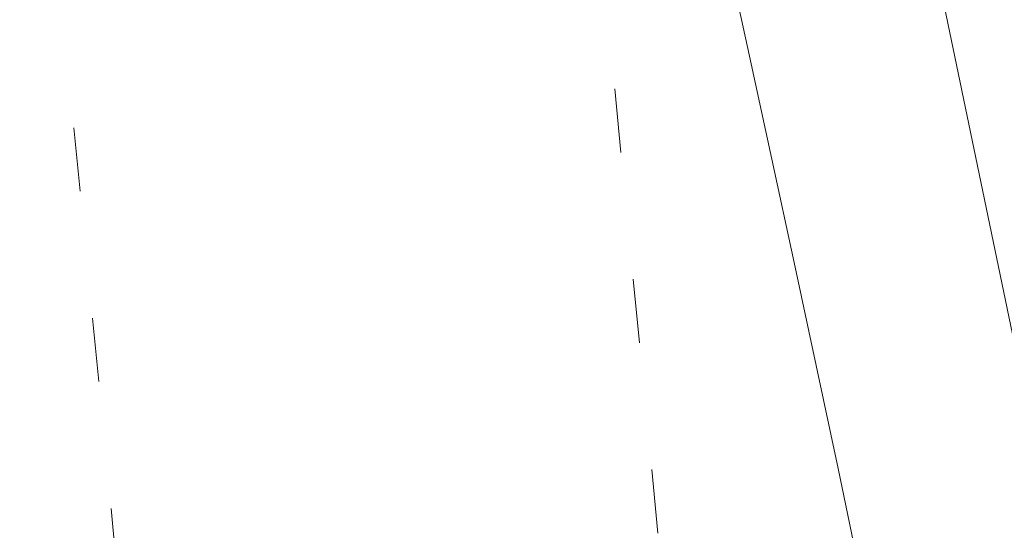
# Model space of a CAD drawing. Header units: millimetres. Extents: x -62314 to 79800, y -34032 to 28340.
# Tile 177 of 256: x 65742 to 66287, y -6102 to -5820. Entities that reach past the tile are written whole.
import ezdxf

# ---------------------------------------------------------------- set-up
doc = ezdxf.new("R2010")
doc.units = ezdxf.units.MM
doc.header["$LTSCALE"] = 508
doc.linetypes.add('Dash Style-5', pattern=[0.20828, 0.069425, -0.138855])
doc.linetypes.add('Dash Style-6', pattern=[1.04164, 0.625, -0.20828, 0.06943, -0.13893])
for name, color, linetype, lineweight in [('(00) tekening-aanzicht grijs', 8, 'Continuous', 0), ('(00) tekening-stramien-algemeen', 7, 'Dash Style-6', 0), ('(28) hoofddraagconstructie-bovenliggend', 1, 'Dash Style-5', 0), ('None', 7, 'Continuous', 0)]:
    doc.layers.add(name, color=color, linetype=linetype, lineweight=lineweight)

# ---------------------------------------------------------------- blocks, each defined once
blk = doc.blocks.new('blok b-v1-gevel_constructie')
at = {"layer": '(28) hoofddraagconstructie-bovenliggend', "color": 2, "lineweight": 0, "transparency": 33554687, "flags": 128}
blk.add_lwpolyline([(18051.77, 22710.27), (20159.15, 17091.92), (19878.26, 16986.56), (17770.88, 22604.91)], close=True, dxfattribs=at)
blk = doc.blocks.new('bu-b-10')
at = {"layer": 'None', "color": 17, "lineweight": 0, "transparency": 33554687, "flags": 128}
blk.add_lwpolyline([(14350, 2372.56), (14367.11, 2338.62), (13304.19, 1802.71), (13287.08, 1836.65)], close=True, dxfattribs=at)
blk = doc.blocks.new('blok B 01 (2D)')
at = {"layer": '(00) tekening-aanzicht grijs', "color": 17, "lineweight": 0, "transparency": 33554687, "flags": 128}
blk.add_lwpolyline([(67147.1, 17815), (67147.15, 17815, 0.120217), (58755.98, 30980.72), (59001.11, 31046.44), (59684.33, 30368.24), (59885.21, 30565.97, -0.112264), (67637.51, 17925.97, -0.000404), (67654.79, 17874.82), (67653.59, 17874.13, -0.068823), (67693, 17589.15), (67693, 8520.64), (67193, 8520.64), (67193, 17589.15, 0.081822), (67163.93, 17765.58)], format="xyb", dxfattribs=at)
at = {"layer": 'None', "color": 17, "lineweight": 0, "transparency": 33554687, "flags": 128}
blk.add_lwpolyline([(67854.77, 18398.59, 0.109455), (60141.36, 30818.11)], format="xyb", dxfattribs=at)
at = {"layer": 'None', "color": 17, "transparency": 33554687, "rotation": 90}
blk.add_blockref('bu-b-10', (68046.99, 8444.05), dxfattribs=at)
at = {"layer": 'None', "color": 17, "transparency": 33554687}
blk.add_blockref('blok b-v1-gevel_constructie', (47480.01, -0.02), dxfattribs=at)
blk = doc.blocks.new('Stramien blok B')
at = {"layer": '(00) tekening-stramien-algemeen', "color": 2, "lineweight": 0, "transparency": 33554687}
blk.add_arc((35700.81, -3868.71), 33612.33, 18.044708, 49.822253, dxfattribs=at)

msp = doc.modelspace()

# ---------------------------------------------------------------- block references
at = {"layer": 'None', "color": 17, "transparency": 33554687}
for name, p, rotation in [('blok B 01 (2D)', (-3125.94, -10622.93), 344.9999999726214), ('Stramien blok B', (0, 0), 344.9999645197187)]:
    msp.add_blockref(name, p, dxfattribs=dict(at, rotation=rotation))

doc.saveas('drawing.dxf')
